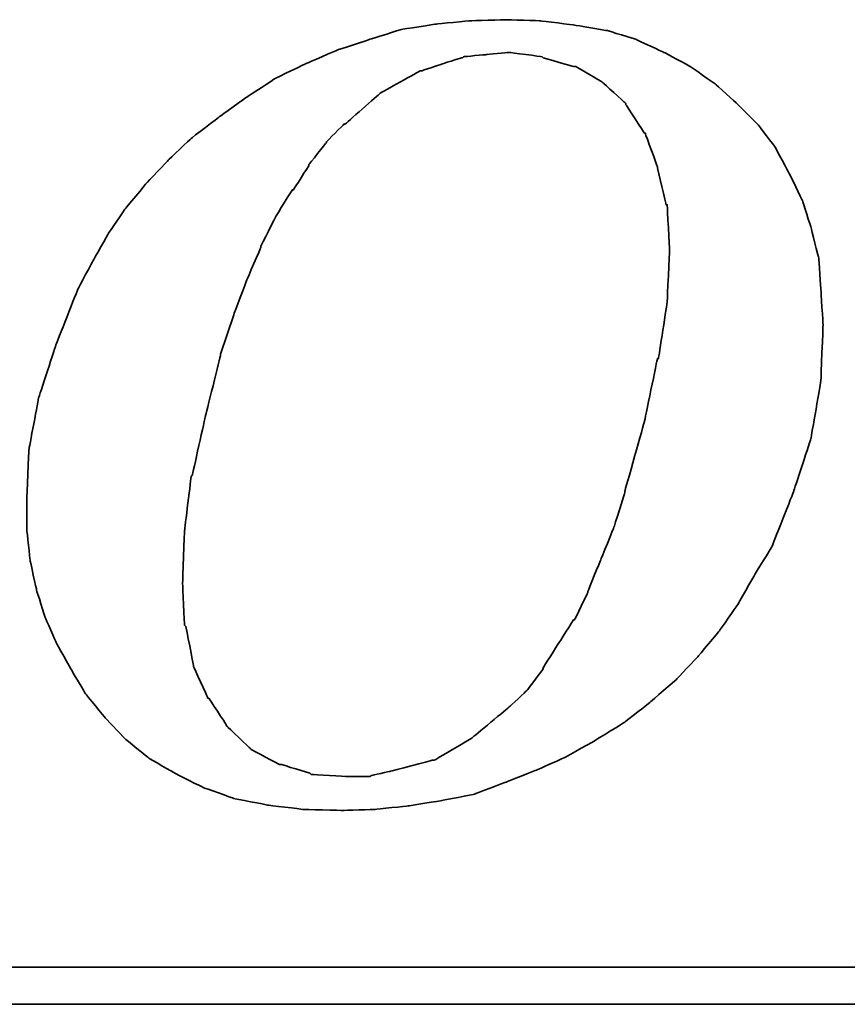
# Model space of a CAD drawing. Header units: millimetres. Extents: x 773 to 1041, y 95 to 192.
# Tile 45 of 50: x 984.15 to 986.12, y 119.97 to 122.32. Entities that reach past the tile are written whole.
import ezdxf

# ---------------------------------------------------------------- set-up
doc = ezdxf.new("R2010")
doc.units = ezdxf.units.MM
doc.header["$LTSCALE"] = 0.15
doc.layers.add('DIM', color=4, linetype='CONTINUOUS')
doc.layers.add('layer 1', color=7, linetype='CONTINUOUS')

# ---------------------------------------------------------------- blocks, each defined once
blk = doc.blocks.new('TBI MOTION logo(完整正式版)')
at = {"layer": 'layer 1', "color": 22, "lineweight": 35}
for points, knots in [([(35.79625, -6.98375), (35.79625, -6.98375), (36.23125, -7.43875), (36.23125, -7.43875), (36.23125, -7.43875), (36.23125, -7.43875), (36.75625, -7.87125), (36.75625, -7.87125), (36.75625, -7.87125), (36.75625, -7.87125), (37.33125, -8.20375), (37.33125, -8.20375), (37.33125, -8.20375), (37.33125, -8.20375), (37.95625, -8.51875), (37.95625, -8.51875), (37.95625, -8.51875), (37.95625, -8.51875), (38.62625, -8.75875), (38.62625, -8.75875), (38.62625, -8.75875), (38.62625, -8.75875), (39.37125, -8.90375), (39.37125, -8.90375), (39.37125, -8.90375), (39.37125, -8.90375), (40.14125, -8.99875), (40.14125, -8.99875), (40.14125, -8.99875), (40.14125, -8.99875), (41.02625, -9.02375), (41.02625, -9.02375), (41.02625, -9.02375), (41.02625, -9.02375), (41.74625, -8.99875), (41.74625, -8.99875), (41.74625, -8.99875), (41.74625, -8.99875), (42.46625, -8.92375), (42.46625, -8.92375), (42.46625, -8.92375), (42.46625, -8.92375), (43.21125, -8.80625), (43.21125, -8.80625), (43.21125, -8.80625), (43.21125, -8.80625), (43.93125, -8.66375), (43.93125, -8.66375), (43.93125, -8.66375), (43.93125, -8.66375), (44.62625, -8.39875), (44.62625, -8.39875), (44.62625, -8.39875), (44.62625, -8.39875), (45.29625, -8.13375), (45.29625, -8.13375), (45.29625, -8.13375), (45.29625, -8.13375), (45.94625, -7.84375), (45.94625, -7.84375), (45.94625, -7.84375), (45.94625, -7.84375), (46.61625, -7.46375), (46.61625, -7.46375), (46.61625, -7.46375), (46.61625, -7.46375), (47.24125, -7.07875), (47.24125, -7.07875), (47.24125, -7.07875), (47.24125, -7.07875), (47.81625, -6.62375), (47.81625, -6.62375), (47.81625, -6.62375), (47.81625, -6.62375), (48.36875, -6.14375), (48.36875, -6.14375), (48.36875, -6.14375), (48.36875, -6.14375), (48.84625, -5.64125), (48.84625, -5.64125), (48.84625, -5.64125), (48.84625, -5.64125), (49.32625, -5.06375), (49.32625, -5.06375), (49.32625, -5.06375), (49.32625, -5.06375), (49.71125, -4.51374), (49.71125, -4.51374), (49.71125, -4.51374), (49.71125, -4.51374), (50.09625, -3.83874), (50.09625, -3.83874), (50.09625, -3.83874), (50.09625, -3.83874), (50.48125, -3.21374), (50.48125, -3.21374), (50.48125, -3.21374), (50.48125, -3.21374), (50.96125, -1.99125), (50.96125, -1.99125), (50.96125, -1.99125), (50.96125, -1.99125), (51.34375, -0.81875), (51.34375, -0.81875), (51.34375, -0.81875), (51.34375, -0.81875), (51.56125, 0.45624), (51.56125, 0.45624), (51.56125, 0.45624), (51.56125, 0.45624), (51.60625, 1.67624), (51.60625, 1.67624), (51.60625, 1.67624), (51.60625, 1.67624), (51.56125, 2.44625), (51.56125, 2.44625), (51.56125, 2.44625), (51.56125, 2.44625), (51.51125, 3.14125), (51.51125, 3.14125), (51.51125, 3.14125), (51.51125, 3.14125), (51.34375, 3.81125), (51.34375, 3.81125), (51.34375, 3.81125), (51.34375, 3.81125), (51.15125, 4.41125), (51.15125, 4.41125), (51.15125, 4.41125), (51.15125, 4.41125), (50.86125, 5.01125), (50.86125, 5.01125), (50.86125, 5.01125), (50.86125, 5.01125), (50.55125, 5.58875), (50.55125, 5.58875), (50.55125, 5.58875), (50.55125, 5.58875), (50.16625, 6.09125), (50.16625, 6.09125), (50.16625, 6.09125), (50.16625, 6.09125), (49.71125, 6.54875), (49.71125, 6.54875), (49.71125, 6.54875), (49.71125, 6.54875), (49.23125, 6.98125), (49.23125, 6.98125), (49.23125, 6.98125), (49.23125, 6.98125), (48.67875, 7.36625), (48.67875, 7.36625), (48.67875, 7.36625), (48.67875, 7.36625), (48.10375, 7.67625), (48.10375, 7.67625), (48.10375, 7.67625), (48.10375, 7.67625), (47.48125, 7.96375), (47.48125, 7.96375), (47.48125, 7.96375), (47.48125, 7.96375), (46.85625, 8.15625), (46.85625, 8.15625), (46.85625, 8.15625), (46.85625, 8.15625), (46.13625, 8.27624), (46.13625, 8.27624), (46.13625, 8.27624), (46.13625, 8.27624), (45.39125, 8.37125), (45.39125, 8.37125), (45.39125, 8.37125), (45.39125, 8.37125), (44.62625, 8.39624), (44.62625, 8.39624), (44.62625, 8.39624), (44.62625, 8.39624), (43.83625, 8.37125), (43.83625, 8.37125), (43.83625, 8.37125), (43.83625, 8.37125), (43.09125, 8.30125), (43.09125, 8.30125), (43.09125, 8.30125), (43.09125, 8.30125), (42.32125, 8.18125), (42.32125, 8.18125), (42.32125, 8.18125), (42.32125, 8.18125), (41.62875, 7.96375), (41.62875, 7.96375), (41.62875, 7.96375), (41.62875, 7.96375), (40.90625, 7.72625), (40.90625, 7.72625), (40.90625, 7.72625), (40.90625, 7.72625), (40.23624, 7.43625), (40.23624, 7.43625), (40.23624, 7.43625), (40.23624, 7.43625), (39.54124, 7.10125), (39.54124, 7.10125), (39.54124, 7.10125), (39.54124, 7.10125), (38.91625, 6.69125), (38.91625, 6.69125), (38.91625, 6.69125), (38.91625, 6.69125), (38.31625, 6.26125), (38.31625, 6.26125), (38.31625, 6.26125), (38.31625, 6.26125), (37.69125, 5.78125), (37.69125, 5.78125), (37.69125, 5.78125), (37.69125, 5.78125), (37.18625, 5.30125), (37.18625, 5.30125), (37.18625, 5.30125), (37.18625, 5.30125), (36.70625, 4.79624), (36.70625, 4.79624), (36.70625, 4.79624), (36.70625, 4.79624), (36.23125, 4.22125), (36.23125, 4.22125), (36.23125, 4.22125), (36.23125, 4.22125), (35.87124, 3.69375), (35.87124, 3.69375), (35.87124, 3.69375), (35.87124, 3.69375), (35.53125, 3.09125), (35.53125, 3.09125), (35.53125, 3.09125), (35.53125, 3.09125), (35.19875, 2.47125), (35.19875, 2.47125), (35.19875, 2.47125), (35.19875, 2.47125), (34.71625, 1.24625), (34.71625, 1.24625), (34.71625, 1.24625), (34.71625, 1.24625), (34.33125, 0.06874), (34.33125, 0.06874), (34.33125, 0.06874), (34.33125, 0.06874), (34.11625, -1.07875), (34.11625, -1.07875), (34.11625, -1.07875), (34.11625, -1.07875), (34.07125, -2.15875), (34.07125, -2.15875), (34.07125, -2.15875), (34.07125, -2.15875), (34.07125, -2.85375), (34.07125, -2.85375), (34.07125, -2.85375), (34.07125, -2.85375), (34.14125, -3.50375), (34.14125, -3.50375), (34.14125, -3.50375), (34.14125, -3.50375), (34.28625, -4.17375), (34.28625, -4.17375), (34.28625, -4.17375), (34.28625, -4.17375), (34.47625, -4.77624), (34.47625, -4.77624), (34.47625, -4.77624), (34.47625, -4.77624), (34.71625, -5.32625), (34.71625, -5.32625), (34.71625, -5.32625), (34.71625, -5.32625), (35.05375, -5.92875), (35.05375, -5.92875), (35.05375, -5.92875), (35.05375, -5.92875), (35.36375, -6.45375), (35.36375, -6.45375), (35.36375, -6.45375), (35.36375, -6.45375), (35.79625, -6.98375), (35.79625, -6.98375)], [0, 0, 0, 0, 0.01388889, 0.01388889, 0.01388889, 0.0138889, 0.02777778, 0.02777778, 0.02777778, 0.02777779, 0.04166667, 0.04166667, 0.04166667, 0.04166668, 0.05555556, 0.05555556, 0.05555556, 0.05555557, 0.06944444, 0.06944444, 0.06944444, 0.06944445, 0.08333333, 0.08333333, 0.08333333, 0.08333334, 0.09722222, 0.09722222, 0.09722222, 0.09722223, 0.11111111, 0.11111111, 0.11111111, 0.11111112, 0.125, 0.125, 0.125, 0.12500001, 0.13888889, 0.13888889, 0.13888889, 0.1388889, 0.15277778, 0.15277778, 0.15277778, 0.15277779, 0.16666667, 0.16666667, 0.16666667, 0.16666668, 0.18055556, 0.18055556, 0.18055556, 0.18055557, 0.19444444, 0.19444444, 0.19444444, 0.19444445, 0.20833333, 0.20833333, 0.20833333, 0.20833334, 0.22222222, 0.22222222, 0.22222222, 0.22222223, 0.23611111, 0.23611111, 0.23611111, 0.23611112, 0.25, 0.25, 0.25, 0.25000001, 0.26388889, 0.26388889, 0.26388889, 0.2638889, 0.27777778, 0.27777778, 0.27777778, 0.27777779, 0.29166667, 0.29166667, 0.29166667, 0.29166668, 0.30555556, 0.30555556, 0.30555556, 0.30555557, 0.31944444, 0.31944444, 0.31944444, 0.31944445, 0.33333333, 0.33333333, 0.33333333, 0.33333334, 0.34722222, 0.34722222, 0.34722222, 0.34722223, 0.36111111, 0.36111111, 0.36111111, 0.36111112, 0.375, 0.375, 0.375, 0.37500001, 0.38888889, 0.38888889, 0.38888889, 0.3888889, 0.40277778, 0.40277778, 0.40277778, 0.40277779, 0.41666667, 0.41666667, 0.41666667, 0.41666668, 0.43055556, 0.43055556, 0.43055556, 0.43055557, 0.44444444, 0.44444444, 0.44444444, 0.44444445, 0.45833333, 0.45833333, 0.45833333, 0.45833334, 0.47222222, 0.47222222, 0.47222222, 0.47222223, 0.48611111, 0.48611111, 0.48611111, 0.48611112, 0.5, 0.5, 0.5, 0.50000001, 0.51388889, 0.51388889, 0.51388889, 0.5138889, 0.52777778, 0.52777778, 0.52777778, 0.52777779, 0.54166667, 0.54166667, 0.54166667, 0.54166668, 0.55555556, 0.55555556, 0.55555556, 0.55555557, 0.56944444, 0.56944444, 0.56944444, 0.56944445, 0.58333333, 0.58333333, 0.58333333, 0.58333334, 0.59722222, 0.59722222, 0.59722222, 0.59722223, 0.61111111, 0.61111111, 0.61111111, 0.61111112, 0.625, 0.625, 0.625, 0.62500001, 0.63888889, 0.63888889, 0.63888889, 0.6388889, 0.65277778, 0.65277778, 0.65277778, 0.65277779, 0.66666667, 0.66666667, 0.66666667, 0.66666668, 0.68055556, 0.68055556, 0.68055556, 0.68055557, 0.69444444, 0.69444444, 0.69444444, 0.69444445, 0.70833333, 0.70833333, 0.70833333, 0.70833334, 0.72222222, 0.72222222, 0.72222222, 0.72222223, 0.73611111, 0.73611111, 0.73611111, 0.73611112, 0.75, 0.75, 0.75, 0.75000001, 0.76388889, 0.76388889, 0.76388889, 0.7638889, 0.77777778, 0.77777778, 0.77777778, 0.77777779, 0.79166667, 0.79166667, 0.79166667, 0.79166668, 0.80555556, 0.80555556, 0.80555556, 0.80555557, 0.81944444, 0.81944444, 0.81944444, 0.81944445, 0.83333333, 0.83333333, 0.83333333, 0.83333334, 0.84722222, 0.84722222, 0.84722222, 0.84722223, 0.86111111, 0.86111111, 0.86111111, 0.86111112, 0.875, 0.875, 0.875, 0.87500001, 0.88888889, 0.88888889, 0.88888889, 0.8888889, 0.90277778, 0.90277778, 0.90277778, 0.90277779, 0.91666667, 0.91666667, 0.91666667, 0.91666668, 0.93055556, 0.93055556, 0.93055556, 0.93055557, 0.94444444, 0.94444444, 0.94444444, 0.94444445, 0.95833333, 0.95833333, 0.95833333, 0.95833334, 0.97222222, 0.97222222, 0.97222222, 0.97222223, 0.98611111, 0.98611111, 0.98611111, 0.98611112, 1, 1, 1, 1]), ([(38.33875, 1.03124), (38.33875, 1.03124), (38.62625, 1.89625), (38.62625, 1.89625), (38.62625, 1.89625), (38.62625, 1.89625), (38.91625, 2.66375), (38.91625, 2.66375), (38.91625, 2.66375), (38.91625, 2.66375), (39.22625, 3.38125), (39.22625, 3.38125), (39.22625, 3.38125), (39.22625, 3.38125), (39.22625, 3.40624), (39.22625, 3.40624), (39.22625, 3.40624), (39.22625, 3.40624), (39.56124, 4.07624), (39.56124, 4.07624), (39.56124, 4.07624), (39.56124, 4.07624), (39.92125, 4.65125), (39.92125, 4.65125), (39.92125, 4.65125), (39.92125, 4.65125), (39.94625, 4.65125), (39.94625, 4.65125), (39.94625, 4.65125), (39.94625, 4.65125), (40.28125, 5.17875), (40.28125, 5.17875), (40.28125, 5.17875), (40.28125, 5.17875), (40.28125, 5.20375), (40.28125, 5.20375), (40.28125, 5.20375), (40.28125, 5.20375), (40.66875, 5.68625), (40.66875, 5.68625), (40.66875, 5.68625), (40.66875, 5.68625), (40.66875, 5.70625), (40.66875, 5.70625), (40.66875, 5.70625), (40.66875, 5.70625), (41.05124, 6.09125), (41.05124, 6.09125), (41.05124, 6.09125), (41.05124, 6.09125), (41.07625, 6.09125), (41.07625, 6.09125), (41.07625, 6.09125), (41.07625, 6.09125), (41.84125, 6.76625), (41.84125, 6.76625), (41.84125, 6.76625), (41.84125, 6.76625), (41.86625, 6.78625), (41.86625, 6.78625), (41.86625, 6.78625), (41.86625, 6.78625), (42.73125, 7.26624), (42.73125, 7.26624), (42.73125, 7.26624), (42.73125, 7.26624), (42.75625, 7.26624), (42.75625, 7.26624), (42.75625, 7.26624), (42.75625, 7.26624), (43.18625, 7.41125), (43.18625, 7.41125), (43.18625, 7.41125), (43.18625, 7.41125), (43.64125, 7.55625), (43.64125, 7.55625), (43.64125, 7.55625), (43.64125, 7.55625), (43.66625, 7.55625), (43.66625, 7.55625), (43.66625, 7.55625), (43.66625, 7.55625), (43.69125, 7.58124), (43.69125, 7.58124), (43.69125, 7.58124), (43.69125, 7.58124), (44.19125, 7.62625), (44.19125, 7.62625), (44.19125, 7.62625), (44.19125, 7.62625), (44.67125, 7.67625), (44.67125, 7.67625), (44.67125, 7.67625), (44.67125, 7.67625), (44.69625, 7.67625), (44.69625, 7.67625), (44.69625, 7.67625), (44.69625, 7.67625), (45.41875, 7.58124), (45.41875, 7.58124), (45.41875, 7.58124), (45.41875, 7.58124), (45.44125, 7.55625), (45.44125, 7.55625), (45.44125, 7.55625), (45.44125, 7.55625), (46.11125, 7.36625), (46.11125, 7.36625), (46.11125, 7.36625), (46.11125, 7.36625), (46.13625, 7.36625), (46.13625, 7.36625), (46.13625, 7.36625), (46.13625, 7.36625), (46.15875, 7.36625), (46.15875, 7.36625), (46.15875, 7.36625), (46.15875, 7.36625), (46.73625, 7.02624), (46.73625, 7.02624), (46.73625, 7.02624), (46.73625, 7.02624), (46.76125, 7.00624), (46.76125, 7.00624), (46.76125, 7.00624), (46.76125, 7.00624), (47.24125, 6.57124), (47.24125, 6.57124), (47.24125, 6.57124), (47.24125, 6.57124), (47.26625, 6.54875), (47.26625, 6.54875), (47.26625, 6.54875), (47.26625, 6.54875), (47.26625, 6.52375), (47.26625, 6.52375), (47.26625, 6.52375), (47.26625, 6.52375), (47.67375, 5.89875), (47.67375, 5.89875), (47.67375, 5.89875), (47.67375, 5.89875), (47.69625, 5.89875), (47.69625, 5.89875), (47.69625, 5.89875), (47.69625, 5.89875), (47.69625, 5.87625), (47.69625, 5.87625), (47.69625, 5.87625), (47.69625, 5.87625), (47.96125, 5.15625), (47.96125, 5.15625), (47.96125, 5.15625), (47.96125, 5.15625), (47.96125, 5.13125), (47.96125, 5.13125), (47.96125, 5.13125), (47.96125, 5.13125), (48.15125, 4.31875), (48.15125, 4.31875), (48.15125, 4.31875), (48.15125, 4.31875), (48.17625, 4.31875), (48.17625, 4.31875), (48.17625, 4.31875), (48.17625, 4.31875), (48.17625, 4.29125), (48.17625, 4.29125), (48.17625, 4.29125), (48.17625, 4.29125), (48.22625, 3.33125), (48.22625, 3.33125), (48.22625, 3.33125), (48.22625, 3.33125), (48.22625, 3.30875), (48.22625, 3.30875), (48.22625, 3.30875), (48.22625, 3.30875), (48.17625, 2.20624), (48.17625, 2.20624), (48.17625, 2.20624), (48.17625, 2.20624), (48.17625, 2.18124), (48.17625, 2.18124), (48.17625, 2.18124), (48.17625, 2.18124), (47.98375, 0.93624), (47.98375, 0.93624), (47.98375, 0.93624), (47.98375, 0.93624), (47.96125, 0.93624), (47.96125, 0.93624), (47.96125, 0.93624), (47.96125, 0.93624), (47.67375, -0.45874), (47.67375, -0.45874), (47.67375, -0.45874), (47.67375, -0.45874), (47.24125, -1.99125), (47.24125, -1.99125), (47.24125, -1.99125), (47.24125, -1.99125), (47.24125, -2.01874), (47.24125, -2.01874), (47.24125, -2.01874), (47.24125, -2.01874), (47.00125, -2.78375), (47.00125, -2.78375), (47.00125, -2.78375), (47.00125, -2.78375), (46.71125, -3.50375), (46.71125, -3.50375), (46.71125, -3.50375), (46.71125, -3.50375), (46.42625, -4.19875), (46.42625, -4.19875), (46.42625, -4.19875), (46.42625, -4.19875), (46.42625, -4.22375), (46.42625, -4.22375), (46.42625, -4.22375), (46.42625, -4.22375), (46.13625, -4.82374), (46.13625, -4.82374), (46.13625, -4.82374), (46.13625, -4.82374), (46.11125, -4.82374), (46.11125, -4.82374), (46.11125, -4.82374), (46.11125, -4.82374), (45.77625, -5.35125), (45.77625, -5.35125), (45.77625, -5.35125), (45.77625, -5.35125), (45.44125, -5.87875), (45.44125, -5.87875), (45.44125, -5.87875), (45.44125, -5.87875), (45.44125, -5.90375), (45.44125, -5.90375), (45.44125, -5.90375), (45.44125, -5.90375), (45.10625, -6.35875), (45.10625, -6.35875), (45.10625, -6.35875), (45.10625, -6.35875), (45.08125, -6.38375), (45.08125, -6.38375), (45.08125, -6.38375), (45.08125, -6.38375), (44.69625, -6.74375), (44.69625, -6.74375), (44.69625, -6.74375), (44.69625, -6.74375), (43.88375, -7.41625), (43.88375, -7.41625), (43.88375, -7.41625), (43.88375, -7.41625), (43.85625, -7.43875), (43.85625, -7.43875), (43.85625, -7.43875), (43.85625, -7.43875), (43.04125, -7.91875), (43.04125, -7.91875), (43.04125, -7.91875), (43.04125, -7.91875), (43.01625, -7.91875), (43.01625, -7.91875), (43.01625, -7.91875), (43.01625, -7.91875), (42.99625, -7.91875), (42.99625, -7.91875), (42.99625, -7.91875), (42.99625, -7.91875), (42.08125, -8.15875), (42.08125, -8.15875), (42.08125, -8.15875), (42.08125, -8.15875), (41.65125, -8.25625), (41.65125, -8.25625), (41.65125, -8.25625), (41.65125, -8.25625), (41.62875, -8.27875), (41.62875, -8.27875), (41.62875, -8.27875), (41.62875, -8.27875), (41.60125, -8.27875), (41.60125, -8.27875), (41.60125, -8.27875), (41.60125, -8.27875), (41.12125, -8.27875), (41.12125, -8.27875), (41.12125, -8.27875), (41.12125, -8.27875), (40.35624, -8.23125), (40.35624, -8.23125), (40.35624, -8.23125), (40.35624, -8.23125), (40.33125, -8.23125), (40.33125, -8.23125), (40.33125, -8.23125), (40.33125, -8.23125), (40.30625, -8.20375), (40.30625, -8.20375), (40.30625, -8.20375), (40.30625, -8.20375), (39.68375, -8.01375), (39.68375, -8.01375), (39.68375, -8.01375), (39.68375, -8.01375), (39.66124, -8.01375), (39.66124, -8.01375), (39.66124, -8.01375), (39.66124, -8.01375), (39.63625, -8.01375), (39.63625, -8.01375), (39.63625, -8.01375), (39.63625, -8.01375), (39.01125, -7.67875), (39.01125, -7.67875), (39.01125, -7.67875), (39.01125, -7.67875), (38.98875, -7.65375), (38.98875, -7.65375), (38.98875, -7.65375), (38.98875, -7.65375), (38.48625, -7.17375), (38.48625, -7.17375), (38.48625, -7.17375), (38.48625, -7.17375), (38.45875, -7.14875), (38.45875, -7.14875), (38.45875, -7.14875), (38.45875, -7.14875), (38.45875, -7.12875), (38.45875, -7.12875), (38.45875, -7.12875), (38.45875, -7.12875), (38.07625, -6.54875), (38.07625, -6.54875), (38.07625, -6.54875), (38.07625, -6.54875), (38.05125, -6.54875), (38.05125, -6.54875), (38.05125, -6.54875), (38.05125, -6.54875), (38.05125, -6.52875), (38.05125, -6.52875), (38.05125, -6.52875), (38.05125, -6.52875), (37.74125, -5.85375), (37.74125, -5.85375), (37.74125, -5.85375), (37.74125, -5.85375), (37.74125, -5.82875), (37.74125, -5.82875), (37.74125, -5.82875), (37.74125, -5.82875), (37.57375, -4.96875), (37.57375, -4.96875), (37.57375, -4.96875), (37.57375, -4.96875), (37.54625, -4.94375), (37.54625, -4.94375), (37.54625, -4.94375), (37.54625, -4.94375), (37.50125, -4.03375), (37.50125, -4.03375), (37.50125, -4.03375), (37.50125, -4.03375), (37.50125, -4.00875), (37.50125, -4.00875), (37.50125, -4.00875), (37.50125, -4.00875), (37.54625, -2.85375), (37.54625, -2.85375), (37.54625, -2.85375), (37.54625, -2.85375), (37.69125, -1.65875), (37.69125, -1.65875), (37.69125, -1.65875), (37.69125, -1.65875), (37.71624, -1.63375), (37.71624, -1.63375), (37.71624, -1.63375), (37.71624, -1.63375), (38.00375, -0.33875), (38.00375, -0.33875), (38.00375, -0.33875), (38.00375, -0.33875), (38.33875, 1.00624), (38.33875, 1.00624), (38.33875, 1.00624), (38.33875, 1.00624), (38.33875, 1.03124), (38.33875, 1.03124)], [0, 0, 0, 0, 0.01010101, 0.01010101, 0.01010101, 0.01010102, 0.02020202, 0.02020202, 0.02020202, 0.02020203, 0.03030303, 0.03030303, 0.03030303, 0.03030304, 0.04040404, 0.04040404, 0.04040404, 0.04040405, 0.05050505, 0.05050505, 0.05050505, 0.05050506, 0.06060606, 0.06060606, 0.06060606, 0.06060607, 0.07070707, 0.07070707, 0.07070707, 0.07070708, 0.08080808, 0.08080808, 0.08080808, 0.08080809, 0.09090909, 0.09090909, 0.09090909, 0.0909091, 0.1010101, 0.1010101, 0.1010101, 0.10101011, 0.11111111, 0.11111111, 0.11111111, 0.11111112, 0.12121212, 0.12121212, 0.12121212, 0.12121213, 0.13131313, 0.13131313, 0.13131313, 0.13131314, 0.14141414, 0.14141414, 0.14141414, 0.14141415, 0.15151515, 0.15151515, 0.15151515, 0.15151516, 0.16161616, 0.16161616, 0.16161616, 0.16161617, 0.17171717, 0.17171717, 0.17171717, 0.17171718, 0.18181818, 0.18181818, 0.18181818, 0.18181819, 0.19191919, 0.19191919, 0.19191919, 0.1919192, 0.2020202, 0.2020202, 0.2020202, 0.20202021, 0.21212121, 0.21212121, 0.21212121, 0.21212122, 0.22222222, 0.22222222, 0.22222222, 0.22222223, 0.23232323, 0.23232323, 0.23232323, 0.23232324, 0.24242424, 0.24242424, 0.24242424, 0.24242425, 0.25252525, 0.25252525, 0.25252525, 0.25252526, 0.26262626, 0.26262626, 0.26262626, 0.26262627, 0.27272727, 0.27272727, 0.27272727, 0.27272728, 0.28282828, 0.28282828, 0.28282828, 0.28282829, 0.29292929, 0.29292929, 0.29292929, 0.2929293, 0.3030303, 0.3030303, 0.3030303, 0.30303031, 0.31313131, 0.31313131, 0.31313131, 0.31313132, 0.32323232, 0.32323232, 0.32323232, 0.32323233, 0.33333333, 0.33333333, 0.33333333, 0.33333334, 0.34343434, 0.34343434, 0.34343434, 0.34343435, 0.35353535, 0.35353535, 0.35353535, 0.35353536, 0.36363636, 0.36363636, 0.36363636, 0.36363637, 0.37373737, 0.37373737, 0.37373737, 0.37373738, 0.38383838, 0.38383838, 0.38383838, 0.38383839, 0.39393939, 0.39393939, 0.39393939, 0.3939394, 0.4040404, 0.4040404, 0.4040404, 0.40404041, 0.41414141, 0.41414141, 0.41414141, 0.41414142, 0.42424242, 0.42424242, 0.42424242, 0.42424243, 0.43434343, 0.43434343, 0.43434343, 0.43434344, 0.44444444, 0.44444444, 0.44444444, 0.44444445, 0.45454545, 0.45454545, 0.45454545, 0.45454546, 0.46464646, 0.46464646, 0.46464646, 0.46464647, 0.47474747, 0.47474747, 0.47474747, 0.47474748, 0.48484848, 0.48484848, 0.48484848, 0.48484849, 0.49494949, 0.49494949, 0.49494949, 0.4949495, 0.50505051, 0.50505051, 0.50505051, 0.50505052, 0.51515152, 0.51515152, 0.51515152, 0.51515153, 0.52525253, 0.52525253, 0.52525253, 0.52525254, 0.53535354, 0.53535354, 0.53535354, 0.53535355, 0.54545455, 0.54545455, 0.54545455, 0.54545456, 0.55555556, 0.55555556, 0.55555556, 0.55555557, 0.56565657, 0.56565657, 0.56565657, 0.56565658, 0.57575758, 0.57575758, 0.57575758, 0.57575759, 0.58585859, 0.58585859, 0.58585859, 0.5858586, 0.5959596, 0.5959596, 0.5959596, 0.59595961, 0.60606061, 0.60606061, 0.60606061, 0.60606062, 0.61616162, 0.61616162, 0.61616162, 0.61616163, 0.62626263, 0.62626263, 0.62626263, 0.62626264, 0.63636364, 0.63636364, 0.63636364, 0.63636365, 0.64646465, 0.64646465, 0.64646465, 0.64646466, 0.65656566, 0.65656566, 0.65656566, 0.65656567, 0.66666667, 0.66666667, 0.66666667, 0.66666668, 0.67676768, 0.67676768, 0.67676768, 0.67676769, 0.68686869, 0.68686869, 0.68686869, 0.6868687, 0.6969697, 0.6969697, 0.6969697, 0.69696971, 0.70707071, 0.70707071, 0.70707071, 0.70707072, 0.71717172, 0.71717172, 0.71717172, 0.71717173, 0.72727273, 0.72727273, 0.72727273, 0.72727274, 0.73737374, 0.73737374, 0.73737374, 0.73737375, 0.74747475, 0.74747475, 0.74747475, 0.74747476, 0.75757576, 0.75757576, 0.75757576, 0.75757577, 0.76767677, 0.76767677, 0.76767677, 0.76767678, 0.77777778, 0.77777778, 0.77777778, 0.77777779, 0.78787879, 0.78787879, 0.78787879, 0.7878788, 0.7979798, 0.7979798, 0.7979798, 0.79797981, 0.80808081, 0.80808081, 0.80808081, 0.80808082, 0.81818182, 0.81818182, 0.81818182, 0.81818183, 0.82828283, 0.82828283, 0.82828283, 0.82828284, 0.83838384, 0.83838384, 0.83838384, 0.83838385, 0.84848485, 0.84848485, 0.84848485, 0.84848486, 0.85858586, 0.85858586, 0.85858586, 0.85858587, 0.86868687, 0.86868687, 0.86868687, 0.86868688, 0.87878788, 0.87878788, 0.87878788, 0.87878789, 0.88888889, 0.88888889, 0.88888889, 0.8888889, 0.8989899, 0.8989899, 0.8989899, 0.89898991, 0.90909091, 0.90909091, 0.90909091, 0.90909092, 0.91919192, 0.91919192, 0.91919192, 0.91919193, 0.92929293, 0.92929293, 0.92929293, 0.92929294, 0.93939394, 0.93939394, 0.93939394, 0.93939395, 0.94949495, 0.94949495, 0.94949495, 0.94949496, 0.95959596, 0.95959596, 0.95959596, 0.95959597, 0.96969697, 0.96969697, 0.96969697, 0.96969698, 0.97979798, 0.97979798, 0.97979798, 0.97979799, 0.98989899, 0.98989899, 0.98989899, 0.989899, 1, 1, 1, 1]), ([(75.90875, -9.47875), (75.90875, -9.47875), (75.90875, -12.28625), (75.90875, -12.28625), (75.90875, -12.28625), (75.90875, -12.28625), (75.90875, -12.47875), (75.90875, -12.47875), (75.90875, -12.47875), (75.90875, -12.47875), (75.71625, -12.47875), (75.71625, -12.47875), (75.71625, -12.47875), (75.71625, -12.47875), (-88.32875, -12.47875), (-88.32875, -12.47875), (-88.32875, -12.47875), (-88.32875, -12.47875), (-88.32875, -13.29375), (-88.32875, -13.29375), (-88.32875, -13.29375), (-88.32875, -13.29375), (82.89125, -13.29375), (82.89125, -13.29375), (82.89125, -13.29375), (82.89125, -13.29375), (75.90875, -9.47875), (75.90875, -9.47875)], [0, 0, 0, 0, 0.14285714, 0.14285714, 0.14285714, 0.14285715, 0.28571429, 0.28571429, 0.28571429, 0.2857143, 0.42857143, 0.42857143, 0.42857143, 0.42857144, 0.57142857, 0.57142857, 0.57142857, 0.57142858, 0.71428571, 0.71428571, 0.71428571, 0.71428572, 0.85714286, 0.85714286, 0.85714286, 0.85714287, 1, 1, 1, 1])]:
    blk.add_open_spline(points, degree=3, knots=knots, dxfattribs=at)

msp = doc.modelspace()

# ---------------------------------------------------------------- block references
at = {"layer": 'DIM', "color": 7, "xscale": 0.1080406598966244, "yscale": 0.1080406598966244, "zscale": 0.1080406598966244}
msp.add_blockref('TBI MOTION logo(完整正式版)', (980.4859, 121.4096), dxfattribs=at)

doc.saveas('drawing.dxf')
